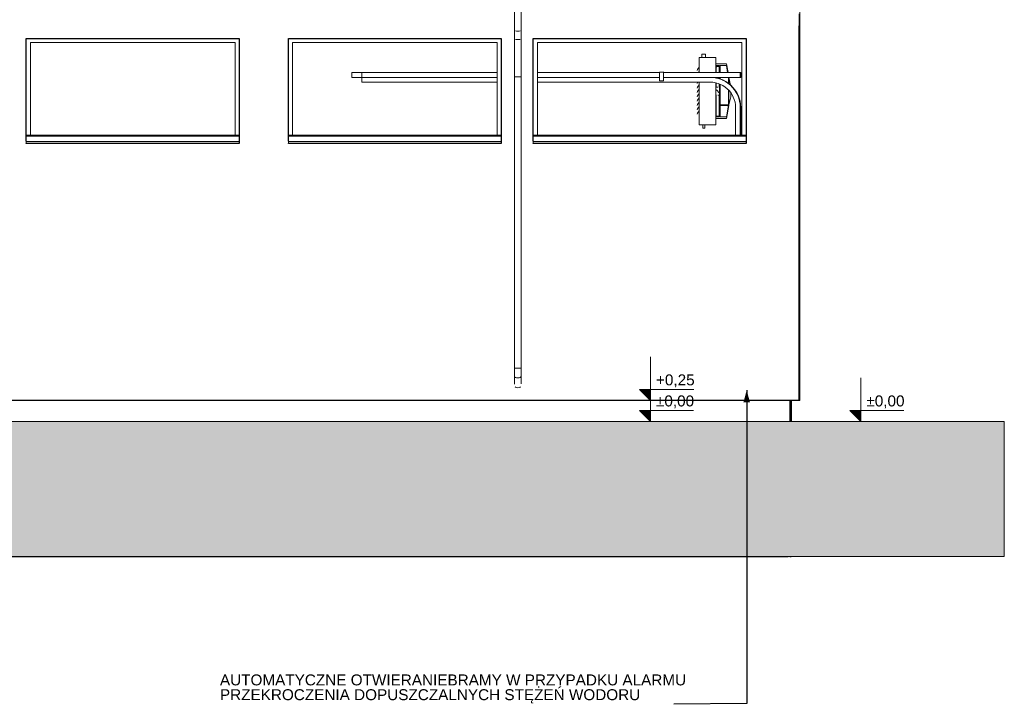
# Model space of a CAD drawing. Header units: centimetres. Extents: x -1412 to 8451, y -353 to 1224.
# Tile 19 of 24: x 3891 to 5061, y -264 to 550. Entities that reach past the tile are written whole.
import ezdxf

# ---------------------------------------------------------------- set-up
doc = ezdxf.new("R2010")
doc.units = ezdxf.units.CM
doc.header["$MEASUREMENT"] = 0
doc.linetypes.add('Wipeout_Contour', pattern=[100, 0, -100])
for name, color, linetype in [('00 - SUFIT Z BLACHY', 7, 'Continuous'), ('131-Z Drogi', 7, 'Continuous'), ('299-A Wymiary Opisy', 7, 'Continuous'), ('420-K Ściany', 7, 'Continuous'), ('530 - Rynny i rury spustowe', 7, 'Continuous'), ('Nowe_154-Z Ciepłociągi', 7, 'Continuous'), ('Nowe_299-A Wymiary Opisy', 7, 'Continuous'), ('Nowe_Drzwi Archicad', 7, 'Continuous'), ('Okna Archicada', 7, 'Continuous')]:
    doc.layers.add(name, color=color, linetype=linetype)
for name, color, linetype, lineweight in [('00 - SUFIT Z BLACHY_Nr_pióra__12', 7, 'Continuous', 13), ('0_Nr_pióra__12', 7, 'Continuous', 13), ('0_Nr_pióra__21', 7, 'Continuous', 20), ('131-Z Drogi_Nr_pióra__29', 7, 'Continuous', 20), ('299-A Wymiary Opisy_Nr_pióra__11', 7, 'Continuous', 0), ('420-K Ściany_Nr_pióra__12', 7, 'Continuous', 13), ('420-K Ściany_Nr_pióra__13', 7, 'Continuous', 25), ('Nowe_154-Z Ciepłociągi_Nr_pióra__12', 7, 'Continuous', 13), ('Nowe_199-Z Wymiary i opisy_Nr_pióra__235', 5, 'Continuous', 0), ('Nowe_299-A Wymiary Opisy_Nr_pióra__11', 7, 'Continuous', 0), ('Nowe_Drzwi Archicad_Nr_pióra__3', 7, 'Continuous', 20), ('Okna Archicada_Nr_pióra__13', 7, 'Continuous', 25), ('Okna Archicada_Nr_pióra__3', 7, 'Continuous', 20)]:
    doc.layers.add(name, color=color, linetype=linetype, lineweight=lineweight)
doc.layers.add('530 - Rynny i rury spustowe_Nr_pióra__84', color=7, linetype='Continuous', lineweight=20, true_color=0x70828f)
doc.layers.add('Okna Archicada_Nr_pióra__49', color=7, linetype='Continuous', lineweight=20, true_color=0xcfd8da)
doc.styles.add('STYL_AUTOMATYCZNY_1', font='arial.ttf')
doc.dimstyles.new('STYL_AUTOMATYCZNY__1', dxfattribs={"dimtxt": 13, "dimasz": 7.6, "dimexe": 0.18, "dimexo": 0.0625, "dimgap": 0, "dimtad": 1, "dimtih": 1, "dimtoh": 1, "dimdec": 0, "dimzin": 0, "dimdsep": 46, "dimtxsty": 'STYL_AUTOMATYCZNY_1', "dimblk": 'ARROWHEAD_2', "dimblk1": 'ARROWHEAD_2', "dimblk2": 'ARROWHEAD_2', "dimcen": 0.09, "dimclrd": 7, "dimclre": 7, "dimclrt": 7, "dimadec": 0, "dimazin": 0, "dimtfac": 1, "dimtdec": 4, "dimtmove": 0, "dimatfit": 3, "dimfxl": 0, "dimtolj": 1, "dimtzin": 0, "dimarcsym": 0})
doc.dimstyles.new('STYL_AUTOMATYCZNY__3', dxfattribs={"dimtxt": 0.18, "dimasz": 14.592, "dimexe": 0.18, "dimexo": 0.0625, "dimgap": 0, "dimtad": 0, "dimtih": 1, "dimtoh": 1, "dimdec": 4, "dimzin": 0, "dimdsep": 46, "dimcen": 0.09, "dimadec": 0, "dimazin": 0, "dimtfac": 1, "dimtdec": 4, "dimtmove": 0, "dimatfit": 3, "dimldrblk": 'ARROWHEAD_5', "dimfxl": 0, "dimtolj": 1, "dimtzin": 0, "dimarcsym": 0})

# ---------------------------------------------------------------- blocks, each defined once
blk = doc.blocks.new('*D126', base_point=(4814.5, 72.5))
at = {"layer": 'Nowe_299-A Wymiary Opisy_Nr_pióra__11', "color": 7, "linetype": 'Continuous', "lineweight": 0}
for p, q in [((3883.6, -56.3), (3877.9, -66.3)), ((3880.7, -68.8), (3880.7, -53.8)), ((4183.6, -56.3), (4177.9, -66.3)), ((4180.7, -68.8), (4180.7, -53.8)), ((3880.7, -61.3), (4180.7, -61.3))]:
    blk.add_line(p, q, dxfattribs=at)
at = {"layer": 'Nowe_299-A Wymiary Opisy_Nr_pióra__11', "color": 7, "lineweight": 0, "insert": (4015.9, -58.7), "char_height": 13, "attachment_point": 7, "style": 'STYL_AUTOMATYCZNY_1'}
blk.add_mtext('\\A1;{\\pql;\\fArial|b0|i0|c238|p0;\\W1.000000;300}', dxfattribs=at)
blk = doc.blocks.new('ARROWHEAD_2')
at = {"color": 0, "linetype": 'Continuous', "lineweight": 0}
for p, q in [((0, 0), (-1, 0)), ((-0.38, -0.66), (0.38, 0.66))]:
    blk.add_line(p, q, dxfattribs=at)
blk = doc.blocks.new('*D127', base_point=(4814.5, 72.5))
at = {"layer": 'Nowe_299-A Wymiary Opisy_Nr_pióra__11', "color": 7, "linetype": 'Continuous', "lineweight": 0}
for p, q in [((4183.6, -56.3), (4177.9, -66.3)), ((4180.7, -68.8), (4180.7, -53.8)), ((4483.6, -56.3), (4477.9, -66.3)), ((4480.7, -68.8), (4480.7, -53.8)), ((4180.7, -61.3), (4480.7, -61.3))]:
    blk.add_line(p, q, dxfattribs=at)
at = {"layer": 'Nowe_299-A Wymiary Opisy_Nr_pióra__11', "color": 7, "lineweight": 0, "insert": (4315.9, -58.7), "char_height": 13, "attachment_point": 7, "style": 'STYL_AUTOMATYCZNY_1'}
blk.add_mtext('\\A1;{\\pql;\\fArial|b0|i0|c238|p0;\\W1.000000;300}', dxfattribs=at)
blk = doc.blocks.new('*D128', base_point=(4814.5, 72.5))
at = {"layer": 'Nowe_299-A Wymiary Opisy_Nr_pióra__11', "color": 7, "linetype": 'Continuous', "lineweight": 0}
for p, q in [((4483.6, -56.3), (4477.9, -66.3)), ((4480.7, -68.8), (4480.7, -53.8)), ((4777.9, -66.3), (4783.6, -56.3)), ((4780.7, -68.8), (4780.7, -53.8)), ((4480.7, -61.3), (4780.7, -61.3)), ((4780.7, -61.3), (4785.6, -61.3))]:
    blk.add_line(p, q, dxfattribs=at)
at = {"layer": 'Nowe_299-A Wymiary Opisy_Nr_pióra__11', "color": 7, "lineweight": 0, "insert": (4615.9, -58.7), "char_height": 13, "attachment_point": 7, "style": 'STYL_AUTOMATYCZNY_1'}
blk.add_mtext('\\A1;{\\pql;\\fArial|b0|i0|c238|p0;\\W1.000000;300}', dxfattribs=at)
blk = doc.blocks.new('ElemPrzekroju_107_2', base_point=(4814.5, 72.5))
at = {"layer": '420-K Ściany_Nr_pióra__13', "color": 7, "linetype": 'Continuous', "lineweight": 25}
for p, q in [((4817.6, 97.5), (4817.6, 542.5)), ((4817.6, 97.5), (1744.9, 97.5)), ((4817.7, 97.5), (4817.6, 97.5))]:
    blk.add_line(p, q, dxfattribs=at)
blk = doc.blocks.new('ElemPrzekroju_108_2', base_point=(4814.5, 72.5))
at = {"layer": '420-K Ściany_Nr_pióra__13', "color": 7, "linetype": 'Continuous', "lineweight": 25}
for p, q in [((4818.4, 97.5), (4818.4, 542.5)), ((4817.8, 97.5), (4817.7, 97.5)), ((4818.4, 97.5), (4818.3, 97.5))]:
    blk.add_line(p, q, dxfattribs=at)
blk = doc.blocks.new('ElemPrzekroju_110_2', base_point=(4814.5, 72.5))
at = {"layer": '420-K Ściany_Nr_pióra__13', "color": 7, "linetype": 'Continuous', "lineweight": 25}
for p, q in [((4806.7, 97.5), (4806.7, 72.5)), ((4808.1, 97.5), (4808.1, 72.5)), ((4806.7, -27.5), (4806.7, -87.5)), ((4808.1, -27.5), (4808.1, -87.5)), ((4806.7, -87.5), (4804.7, -87.5)), ((4806.7, -87.5), (4808.1, -87.5))]:
    blk.add_line(p, q, dxfattribs=at)
blk = doc.blocks.new('ElemPrzekroju_111_2', base_point=(4814.5, 72.5))
at = {"layer": '420-K Ściany_Nr_pióra__13', "color": 7, "linetype": 'Continuous', "lineweight": 25}
blk.add_line((1755.8, -87.5), (4804.7, -87.5), dxfattribs=at)
blk = doc.blocks.new('ElemPrzekroju_112_2', base_point=(4814.5, 72.5))
at = {"layer": '0_Nr_pióra__12', "color": 7, "linetype": 'Continuous', "lineweight": 13}
for p, q in [((4806.9, 72.5), (4806.9, 97.5)), ((4807.3, 97.5), (4807.3, 72.5))]:
    blk.add_line(p, q, dxfattribs=at)
blk = doc.blocks.new('ElemPrzekroju_113_2', base_point=(4814.5, 72.5))
at = {"layer": '131-Z Drogi', "linetype": 'Continuous', "lineweight": 0, "true_color": 0x000000}
blk.add_hatch(color=18, dxfattribs=at).paths.add_polyline_path([(771.9, 72.5), (771.9, -27.5), (5051.6, -27.5), (5051.6, 72.5)])
at = {"layer": '131-Z Drogi_Nr_pióra__29', "color": 7, "linetype": 'Continuous', "lineweight": 20}
for p, q in [((5051.6, 72.5), (771.9, 72.5)), ((5051.6, -27.5), (771.9, -27.5))]:
    blk.add_line(p, q, dxfattribs=at)
blk = doc.blocks.new('ElemPrzekroju_115_2', base_point=(4814.5, 72.5))
at = {"layer": '00 - SUFIT Z BLACHY_Nr_pióra__12', "color": 7, "linetype": 'Continuous', "lineweight": 13}
for p, q in [((4754.6, 602.5), (4754.6, 574.6)), ((4818.4, 542.5), (4818.4, 602.5)), ((4817.6, 542.5), (4817.6, 556.8))]:
    blk.add_line(p, q, dxfattribs=at)
blk = doc.blocks.new('ElemPrzekroju_117_2', base_point=(4814.5, 72.5))
at = {"layer": '420-K Ściany_Nr_pióra__12', "color": 7, "linetype": 'Continuous', "lineweight": 13}
for p, q in [((4818.4, 643.1), (4818.4, 762.5)), ((4818.4, 97.5), (4818.4, 602.5)), ((4818.4, 97.5), (4818.4, 97.5))]:
    blk.add_line(p, q, dxfattribs=at)
blk = doc.blocks.new('ElemPrzekroju_128_2', base_point=(4814.5, 72.5))
at = {"layer": '530 - Rynny i rury spustowe_Nr_pióra__84', "color": 8, "linetype": 'Continuous', "lineweight": 20, "true_color": 0x70828f}
for p, q in [((4479.2, 482), (4479.2, 136.1)), ((4487.2, 482), (4487.2, 136.1)), ((4479.2, 136.1), (4479.2, 126.1)), ((4479.5, 136.1), (4479.2, 136.1)), ((4480.4, 136.1), (4479.5, 136.1)), ((4481.7, 136.1), (4480.4, 136.1)), ((4483.2, 136.1), (4481.7, 136.1)), ((4484.8, 136.1), (4483.2, 136.1)), ((4486.1, 136.1), (4484.8, 136.1)), ((4486.9, 136.1), (4486.1, 136.1)), ((4487.2, 136.1), (4486.9, 136.1)), ((4487.2, 136.1), (4487.2, 126.1)), ((4479.2, 126.1), (4479.2, 117.1)), ((4480.4, 125), (4479.5, 125.5)), ((4481.7, 124.6), (4480.4, 125)), ((4483.2, 124.5), (4481.7, 124.6)), ((4484.8, 124.6), (4483.2, 124.5)), ((4486.1, 125), (4484.8, 124.6)), ((4486.9, 125.5), (4486.1, 125)), ((4487.2, 126.1), (4487.2, 117.2)), ((4480.4, 113.5), (4480, 113.9)), ((4481.7, 112.9), (4480.4, 113.5)), ((4483.2, 112.7), (4481.7, 112.9)), ((4484.8, 112.9), (4483.2, 112.7)), ((4486.1, 113.5), (4484.8, 112.9)), ((4486.4, 113.9), (4486.1, 113.5))]:
    blk.add_line(p, q, dxfattribs=at)
blk = doc.blocks.new('ElemPrzekroju_129_2', base_point=(4814.5, 72.5))
at = {"layer": '530 - Rynny i rury spustowe_Nr_pióra__84', "color": 8, "linetype": 'Continuous', "lineweight": 20, "true_color": 0x70828f}
for p, q in [((4479.2, 562), (4479.5, 562)), ((4479.2, 562), (4479.2, 537)), ((4479.5, 562), (4480.4, 562)), ((4480.4, 562), (4481.7, 562)), ((4481.7, 562), (4483.2, 562)), ((4483.2, 562), (4484.8, 562)), ((4484.8, 562), (4486.1, 562)), ((4486.1, 562), (4486.9, 562)), ((4486.9, 562), (4487.2, 562)), ((4487.2, 562), (4487.2, 537)), ((4479.2, 537), (4479.2, 527)), ((4479.2, 527), (4479.2, 482)), ((4480.4, 536.3), (4481.7, 536.1)), ((4481.7, 536.1), (4483.2, 536.1)), ((4483.2, 536.1), (4484.8, 536.1)), ((4484.8, 536.1), (4486.1, 536.3)), ((4487.2, 537), (4487.2, 527)), ((4487.2, 527), (4487.2, 482)), ((4480.4, 526.3), (4481.7, 526.1)), ((4481.7, 526.1), (4483.2, 526.1)), ((4483.2, 526.1), (4484.8, 526.1)), ((4484.8, 526.1), (4486.1, 526.3)), ((4479.2, 482), (4479.5, 482)), ((4479.5, 482), (4480.4, 482)), ((4480.4, 482), (4481.7, 482)), ((4481.7, 482), (4483.2, 482)), ((4483.2, 482), (4484.8, 482)), ((4484.8, 482), (4486.1, 482)), ((4486.1, 482), (4486.9, 482)), ((4486.9, 482), (4487.2, 482))]:
    blk.add_line(p, q, dxfattribs=at)
blk = doc.blocks.new('ElemPrzekroju_132_2', base_point=(4814.5, 72.5))
at = {"layer": 'Okna Archicada_Nr_pióra__13', "color": 7, "linetype": 'Continuous', "lineweight": 25}
for p, q in [((4501.7, 405.5), (4501.7, 527.5)), ((4501.7, 527.5), (4754.7, 527.5)), ((4754.7, 527.5), (4754.7, 402.5)), ((4501.7, 402.5), (4501.7, 402.9)), ((4754.7, 402.5), (4501.7, 402.5))]:
    blk.add_line(p, q, dxfattribs=at)
at = {"layer": 'Okna Archicada_Nr_pióra__3', "color": 7, "linetype": 'Continuous', "lineweight": 20}
for p, q in [((4501.7, 527.5), (4501.7, 522.5)), ((4501.7, 522.5), (4501.7, 412.5)), ((4506.7, 412.5), (4506.7, 522.5)), ((4506.7, 412.5), (4506.7, 522.5)), ((4506.7, 522.5), (4749.7, 522.5)), ((4749.7, 522.5), (4749.7, 412.5)), ((4501.7, 412.5), (4501.7, 411.5)), ((4501.7, 412.5), (4754.7, 412.5)), ((4501.7, 411.5), (4501.7, 405.5)), ((4501.7, 411.5), (4754.7, 411.5)), ((4501.7, 405.5), (4501.7, 404.9)), ((4501.7, 404.9), (4501.7, 402.9)), ((4501.7, 404.9), (4754.7, 404.9)), ((4501.7, 402.9), (4754.7, 402.9)), ((4501.7, 402.9), (4501.7, 402.5)), ((4754.7, 405.5), (4754.7, 404.9)), ((4754.7, 404.9), (4754.7, 402.9)), ((4754.7, 402.9), (4754.7, 403.9))]:
    blk.add_line(p, q, dxfattribs=at)
at = {"layer": 'Okna Archicada_Nr_pióra__49', "color": 254, "linetype": 'Continuous', "lineweight": 20, "true_color": 0xcfd8da}
blk.add_line((4506.7, 522.5), (4506.7, 412.5), dxfattribs=at)
blk.add_line((4506.7, 522.5), (4506.7, 412.5), dxfattribs=at)
blk = doc.blocks.new('ElemPrzekroju_133_2', base_point=(4814.5, 72.5))
at = {"layer": 'Okna Archicada_Nr_pióra__13', "color": 7, "linetype": 'Continuous', "lineweight": 25}
for p, q in [((4210.7, 405.5), (4210.7, 527.5)), ((4210.7, 527.5), (4463.7, 527.5)), ((4463.7, 527.5), (4463.7, 402.5)), ((4210.7, 402.5), (4210.7, 402.9)), ((4463.7, 402.5), (4210.7, 402.5))]:
    blk.add_line(p, q, dxfattribs=at)
at = {"layer": 'Okna Archicada_Nr_pióra__3', "color": 7, "linetype": 'Continuous', "lineweight": 20}
for p, q in [((4210.7, 527.5), (4210.7, 522.5)), ((4210.7, 522.5), (4210.7, 412.5)), ((4215.7, 412.5), (4215.7, 522.5)), ((4215.7, 412.5), (4215.7, 522.5)), ((4215.7, 522.5), (4458.7, 522.5)), ((4458.7, 522.5), (4458.7, 412.5)), ((4210.7, 412.5), (4210.7, 411.5)), ((4210.7, 412.5), (4463.7, 412.5)), ((4210.7, 411.5), (4210.7, 405.5)), ((4210.7, 411.5), (4463.7, 411.5)), ((4210.7, 405.5), (4210.7, 404.9)), ((4210.7, 404.9), (4210.7, 402.9)), ((4210.7, 404.9), (4463.7, 404.9)), ((4210.7, 402.9), (4463.7, 402.9)), ((4210.7, 402.9), (4210.7, 402.5)), ((4463.7, 405.5), (4463.7, 404.9)), ((4463.7, 404.9), (4463.7, 402.9)), ((4463.7, 402.9), (4463.7, 403.9))]:
    blk.add_line(p, q, dxfattribs=at)
at = {"layer": 'Okna Archicada_Nr_pióra__49', "color": 254, "linetype": 'Continuous', "lineweight": 20, "true_color": 0xcfd8da}
blk.add_line((4215.7, 522.5), (4215.7, 412.5), dxfattribs=at)
blk.add_line((4215.7, 522.5), (4215.7, 412.5), dxfattribs=at)
blk = doc.blocks.new('ElemPrzekroju_134_2', base_point=(4814.5, 72.5))
at = {"layer": 'Okna Archicada_Nr_pióra__13', "color": 7, "linetype": 'Continuous', "lineweight": 25}
for p, q in [((3899.3, 405.5), (3899.3, 527.5)), ((3899.3, 527.5), (4152.3, 527.5)), ((4152.3, 527.5), (4152.3, 402.5)), ((3899.3, 402.5), (3899.3, 402.9)), ((4152.3, 402.5), (3899.3, 402.5))]:
    blk.add_line(p, q, dxfattribs=at)
at = {"layer": 'Okna Archicada_Nr_pióra__3', "color": 7, "linetype": 'Continuous', "lineweight": 20}
for p, q in [((3899.3, 527.5), (3899.3, 522.5)), ((3899.3, 522.5), (3899.3, 412.5)), ((3904.3, 412.5), (3904.3, 522.5)), ((3904.3, 522.5), (4147.3, 522.5)), ((3904.4, 412.5), (3904.4, 522.5)), ((4147.3, 522.5), (4147.3, 412.5)), ((3899.3, 412.5), (3899.3, 411.5)), ((3899.3, 412.5), (4152.3, 412.5)), ((3899.3, 411.5), (3899.3, 405.5)), ((3899.3, 411.5), (4152.3, 411.5)), ((3899.3, 405.5), (3899.3, 404.9)), ((3899.3, 404.9), (3899.3, 402.9)), ((3899.3, 404.9), (4152.3, 404.9)), ((3899.3, 402.9), (4152.3, 402.9)), ((3899.3, 402.9), (3899.3, 402.5)), ((4152.3, 405.5), (4152.3, 404.9)), ((4152.3, 404.9), (4152.3, 402.9)), ((4152.3, 402.9), (4152.3, 403.9))]:
    blk.add_line(p, q, dxfattribs=at)
at = {"layer": 'Okna Archicada_Nr_pióra__49', "color": 254, "linetype": 'Continuous', "lineweight": 20, "true_color": 0xcfd8da}
for p, q in [((3904.3, 522.5), (3904.3, 412.5)), ((3904.4, 522.5), (3904.4, 412.5))]:
    blk.add_line(p, q, dxfattribs=at)
blk = doc.blocks.new('ElemPrzekroju_169_2', base_point=(4814.5, 72.5))
at = {"layer": '0_Nr_pióra__12', "color": 7, "linetype": 'Continuous', "lineweight": 13}
for p, q in [((4817.8, 482.5), (4818.3, 482.5)), ((4817.8, 97.5), (4817.8, 482.5)), ((4818.3, 482.5), (4818.3, 97.5)), ((4818.3, 97.5), (4817.8, 97.5))]:
    blk.add_line(p, q, dxfattribs=at)
blk = doc.blocks.new('ElemPrzekroju_192_2', base_point=(4814.5, 72.5))
at = {"layer": 'Nowe_154-Z Ciepłociągi_Nr_pióra__12', "color": 7, "linetype": 'Continuous', "lineweight": 13}
for p, q in [((4698.8, 486.9), (4698.8, 504.7)), ((4718.8, 504.7), (4698.8, 504.7)), ((4702.1, 508.7), (4702.2, 508.7)), ((4702.1, 504.7), (4702.1, 508.7)), ((4702.2, 508.7), (4702.4, 508.7)), ((4702.4, 508.7), (4702.8, 508.7)), ((4702.8, 508.7), (4703.2, 508.7)), ((4703.2, 508.7), (4703.8, 508.7)), ((4703.8, 508.7), (4704.3, 508.7)), ((4704.3, 508.7), (4704.9, 508.7)), ((4704.9, 508.7), (4705.4, 508.7)), ((4705.4, 508.7), (4705.9, 508.7)), ((4705.9, 508.7), (4706.2, 508.7)), ((4706.2, 508.7), (4706.5, 508.7)), ((4706.5, 508.7), (4706.5, 508.7)), ((4706.5, 504.7), (4706.5, 508.7)), ((4718.8, 486.9), (4718.8, 504.7)), ((4696.7, 490.5), (4698.8, 493.3)), ((4731.3, 497.1), (4718.8, 497.1)), ((4718.8, 495.2), (4723.1, 495.2)), ((4719.1, 492.3), (4719, 491.4)), ((4719, 491.4), (4719, 490.4)), ((4719.2, 493.1), (4719.1, 492.3)), ((4719.4, 493.7), (4719.2, 493.1)), ((4719.6, 494.1), (4719.4, 493.7)), ((4719.9, 494.2), (4719.6, 494.1)), ((4722.6, 494.2), (4719.9, 494.2)), ((4722.6, 486.9), (4722.6, 494.2)), ((4723.1, 495.2), (4723.1, 486.9)), ((4723.6, 486.9), (4723.6, 495.2)), ((4723.6, 495.2), (4731.1, 495.2)), ((4731.1, 495.2), (4732.5, 486.9)), ((4733.1, 486.9), (4731.3, 497.1)), ((4696.3, 489.3), (4696.7, 490.5)), ((4697.9, 486.9), (4698.8, 488.1)), ((4718.8, 480.5), (4718.8, 481.2)), ((4719, 490.4), (4719, 486.9)), ((4719, 481.2), (4719, 480.5)), ((4722.6, 479.6), (4722.6, 481.2)), ((4723.1, 481.2), (4723.1, 479.5)), ((4723.6, 479.4), (4723.6, 481.2)), ((4723.6, 480.9), (4733.5, 480.9)), ((4733.5, 481.2), (4733.5, 474.3)), ((4734, 473.9), (4734, 481.2)), ((4734, 480.9), (4736.1, 472.1)), ((4696.3, 473.7), (4696.7, 474.9)), ((4696.3, 468.5), (4696.7, 469.7)), ((4696.7, 474.9), (4697.2, 475.5)), ((4696.7, 469.7), (4698.8, 472.5)), ((4698.8, 424.7), (4698.8, 475.5)), ((4718.8, 424.7), (4718.8, 474.6)), ((4718.8, 469.5), (4720.9, 469.5)), ((4719, 474.6), (4719, 469.5)), ((4722.6, 469), (4722.6, 473.5)), ((4722.6, 469.5), (4723.1, 469.5)), ((4723.1, 473.3), (4723.1, 434.2)), ((4723.6, 434.2), (4723.6, 473.1)), ((4696.3, 463.3), (4696.7, 464.5)), ((4696.3, 458.1), (4696.7, 459.3)), ((4696.7, 464.5), (4698.8, 467.3)), ((4696.7, 459.3), (4698.8, 462.1)), ((4696.7, 454.1), (4698.8, 456.9)), ((4718.8, 459.9), (4719, 459.9)), ((4719.1, 466.6), (4719, 466.7)), ((4719, 466.7), (4719, 466.7)), ((4719, 439), (4719, 460.4)), ((4719.2, 466.4), (4719.1, 466.6)), ((4719.4, 466.2), (4719.2, 466.4)), ((4719.6, 466), (4719.4, 466.2)), ((4719.9, 465.8), (4719.6, 466)), ((4722.6, 462.8), (4719.9, 465.8)), ((4720.9, 459.9), (4723.1, 459.9)), ((4722.6, 459.9), (4722.6, 435.2)), ((4733.5, 466.3), (4733.5, 448.2)), ((4734, 447.6), (4734, 465.9)), ((4734, 448.5), (4736.3, 458)), ((4736.3, 463), (4736.3, 463)), ((4736.3, 463), (4736.3, 461.4)), ((4736.3, 461.4), (4736.3, 460)), ((4736.3, 460), (4736.3, 458.9)), ((4736.3, 458.9), (4736.3, 458.3)), ((4736.3, 458.3), (4736.3, 458)), ((4696.3, 452.9), (4696.7, 454.1)), ((4696.3, 447.7), (4696.7, 448.9)), ((4696.7, 448.9), (4698.8, 451.7)), ((4696.7, 443.7), (4698.8, 446.5)), ((4723.6, 448.5), (4733.5, 448.5)), ((4723.6, 447.6), (4733.4, 447.6)), ((4733.5, 448.2), (4731.1, 434.2)), ((4731.3, 432.3), (4734, 447.6)), ((4696.3, 442.5), (4696.7, 443.7)), ((4696.3, 437.3), (4696.7, 438.5)), ((4696.7, 438.5), (4698.8, 441.3)), ((4723.1, 434.2), (4718.8, 434.2)), ((4719, 438), (4719, 439)), ((4719.1, 437.1), (4719, 438)), ((4719.2, 436.3), (4719.1, 437.1)), ((4719.4, 435.7), (4719.2, 436.3)), ((4719.6, 435.3), (4719.4, 435.7)), ((4719.9, 435.2), (4719.6, 435.3)), ((4722.6, 435.2), (4719.9, 435.2)), ((4731.1, 434.2), (4723.6, 434.2)), ((4718.8, 424.7), (4698.8, 424.7)), ((4703.3, 424.7), (4703.3, 420.7)), ((4705.4, 424.7), (4705.4, 420.7)), ((4718.8, 432.3), (4731.3, 432.3)), ((4703.4, 420.7), (4703.3, 420.7)), ((4703.3, 420.7), (4703.3, 420.7)), ((4703.6, 420.7), (4703.4, 420.7)), ((4703.8, 420.7), (4703.6, 420.7)), ((4704.1, 420.7), (4703.8, 420.7)), ((4704.3, 420.7), (4704.1, 420.7)), ((4704.6, 420.7), (4704.3, 420.7)), ((4704.9, 420.7), (4704.6, 420.7)), ((4705.1, 420.7), (4704.9, 420.7)), ((4705.2, 420.7), (4705.1, 420.7)), ((4705.4, 420.7), (4705.2, 420.7)), ((4705.4, 420.7), (4705.4, 420.7))]:
    blk.add_line(p, q, dxfattribs=at)
blk = doc.blocks.new('ElemPrzekroju_199_2', base_point=(4814.5, 72.5))
at = {"layer": 'Nowe_Drzwi Archicad_Nr_pióra__3', "color": 7, "linetype": 'Continuous', "lineweight": 20}
for p, q in [((4286, 486.9), (4298, 486.9)), ((4286, 486.9), (4286, 481.2)), ((4286, 481.2), (4298, 481.2)), ((4298, 481.2), (4298, 486.9)), ((4298, 486.9), (4458.7, 486.9)), ((4298, 486.9), (4298, 481.2)), ((4298, 481.2), (4458.7, 481.2)), ((4298, 475.5), (4298, 481.2)), ((4506.7, 486.9), (4651.8, 486.9)), ((4506.7, 481.2), (4651.8, 481.2)), ((4651.8, 487.5), (4651.8, 477.2)), ((4656.3, 487.5), (4651.8, 487.5)), ((4656.3, 487.3), (4656.3, 487.5)), ((4656.3, 487.5), (4656.3, 487.5)), ((4656.3, 487.5), (4656.3, 477.2)), ((4656.7, 487.5), (4656.3, 487.5)), ((4656.3, 487.3), (4656.3, 487.3)), ((4656.7, 487.3), (4656.3, 487.3)), ((4656.3, 486.9), (4747.7, 486.9)), ((4656.3, 481.2), (4711.9, 481.2)), ((4656.7, 487.3), (4656.7, 487.5)), ((4656.7, 487.5), (4656.7, 487.5)), ((4656.7, 487.5), (4656.7, 487.3)), ((4656.7, 486.9), (4656.7, 487.3)), ((4656.7, 487.3), (4656.7, 487.3)), ((4711.9, 481.2), (4747.7, 481.2)), ((4715.8, 481), (4711.9, 481.2)), ((4716.2, 481), (4712.3, 481.2)), ((4715.8, 481), (4715.8, 481)), ((4719.4, 480.4), (4715.8, 481)), ((4719.9, 480.4), (4716.2, 481)), ((4716.2, 481), (4716.2, 481)), ((4719.4, 480.4), (4719.4, 480.4)), ((4723.1, 479.4), (4719.4, 480.4)), ((4723.5, 479.4), (4719.9, 480.4)), ((4719.9, 480.4), (4719.9, 480.4)), ((4747.7, 486.9), (4747.7, 486.7)), ((4747.7, 481.2), (4747.7, 486.9)), ((4747.7, 486.9), (4748.2, 486.9)), ((4747.7, 486.7), (4748.2, 486.7)), ((4747.7, 481.3), (4747.7, 481.2)), ((4747.7, 481.3), (4748.2, 481.3)), ((4747.7, 481.2), (4748.2, 481.2)), ((4748.2, 486.9), (4748.2, 486.7)), ((4748.2, 486.7), (4748.2, 486.9)), ((4748.2, 486.7), (4748.2, 481.3)), ((4748.2, 481.3), (4748.2, 481.2)), ((4748.2, 481.2), (4748.2, 481.3)), ((4458.7, 475.5), (4298, 475.5)), ((4711.7, 475.5), (4506.7, 475.5)), ((4656.3, 477.2), (4651.8, 477.2)), ((4715.2, 475.3), (4711.7, 475.5)), ((4718.3, 474.8), (4715.2, 475.3)), ((4721.3, 474), (4718.3, 474.8)), ((4724.2, 472.9), (4721.3, 474)), ((4726.5, 478.1), (4723.1, 479.4)), ((4723.1, 479.4), (4723.1, 479.4)), ((4726.5, 478.1), (4723.1, 479.4)), ((4727, 478.1), (4723.5, 479.4)), ((4727, 478.1), (4723.5, 479.4)), ((4723.5, 479.4), (4723.5, 479.4)), ((4727, 471.4), (4724.2, 472.9)), ((4729.9, 476.4), (4726.5, 478.1)), ((4729.9, 476.4), (4726.5, 478.1)), ((4726.9, 477.9), (4726.6, 478.1)), ((4730.2, 476.2), (4726.9, 477.9)), ((4730.3, 476.4), (4727, 478.1)), ((4730.3, 476.4), (4727, 478.1)), ((4729.6, 469.7), (4727, 471.4)), ((4732.1, 467.7), (4729.6, 469.7)), ((4733, 474.3), (4729.9, 476.4)), ((4733, 474.3), (4729.9, 476.4)), ((4733.3, 474.2), (4730.2, 476.2)), ((4733.4, 474.3), (4730.3, 476.4)), ((4733.4, 474.3), (4730.3, 476.4)), ((4735.9, 472), (4733, 474.3)), ((4735.9, 472), (4733, 474.3)), ((4736.2, 471.9), (4733.3, 474.2)), ((4736.3, 472), (4733.4, 474.3)), ((4736.3, 472), (4733.4, 474.3)), ((4738.5, 469.3), (4735.9, 472)), ((4738.5, 469.3), (4735.9, 472)), ((4738.9, 469.2), (4736.2, 471.9)), ((4739, 469.3), (4736.3, 472)), ((4739, 469.3), (4736.3, 472)), ((4740.9, 466.4), (4738.5, 469.3)), ((4740.9, 466.4), (4738.5, 469.3)), ((4741.2, 466.3), (4738.9, 469.2)), ((4741.3, 466.4), (4739, 469.3)), ((4741.3, 466.4), (4739, 469.3)), ((4734.3, 465.5), (4732.1, 467.7)), ((4736.3, 463.1), (4734.3, 465.5)), ((4738, 460.5), (4736.3, 463.1)), ((4739.4, 457.7), (4738, 460.5)), ((4740.5, 454.7), (4739.4, 457.7)), ((4742.9, 463.3), (4740.9, 466.4)), ((4742.9, 463.3), (4740.9, 466.4)), ((4743.2, 463.2), (4741.2, 466.3)), ((4743.4, 463.3), (4741.3, 466.4)), ((4743.4, 463.3), (4741.3, 466.4)), ((4744.6, 460), (4742.9, 463.3)), ((4744.6, 460), (4742.9, 463.3)), ((4744.9, 459.9), (4743.2, 463.2)), ((4745.1, 460), (4743.4, 463.3)), ((4745.1, 460), (4743.4, 463.3)), ((4746, 456.5), (4744.6, 460)), ((4746, 456.5), (4744.6, 460)), ((4746.3, 456.4), (4744.9, 459.9)), ((4746.4, 456.5), (4745.1, 460)), ((4746.4, 456.5), (4745.1, 460)), ((4746.9, 452.9), (4746, 456.5)), ((4746.9, 452.9), (4746, 456.5)), ((4747.2, 452.8), (4746.3, 456.4)), ((4747.4, 452.9), (4746.4, 456.5)), ((4747.4, 452.9), (4746.4, 456.5)), ((4741.4, 451.7), (4740.5, 454.7)), ((4741.8, 448.6), (4741.4, 451.7)), ((4742, 445.1), (4741.8, 448.6)), ((4742, 412.5), (4742, 445.1)), ((4747.5, 449.2), (4746.9, 452.9)), ((4747.5, 449.2), (4746.9, 452.9)), ((4747.8, 449.2), (4747.2, 452.8)), ((4748, 449.2), (4747.4, 452.9)), ((4748, 449.2), (4747.4, 452.9)), ((4747.7, 445.3), (4747.5, 449.2)), ((4747.7, 445.3), (4747.5, 449.2)), ((4747.7, 412.5), (4747.7, 445.3)), ((4747.7, 412.5), (4747.7, 445.3)), ((4748, 445.3), (4747.8, 449.2)), ((4748.2, 445.3), (4748, 449.2)), ((4748.2, 445.3), (4748, 449.2)), ((4748, 412.5), (4748, 445.3)), ((4748.2, 412.5), (4748.2, 445.3)), ((4748.2, 412.5), (4748.2, 445.3))]:
    blk.add_line(p, q, dxfattribs=at)
blk = doc.blocks.new('Wymiary_9_2', base_point=(4641, 72.5))
at = {"layer": '299-A Wymiary Opisy_Nr_pióra__11', "linetype": 'Continuous', "lineweight": 0}
for points in [[(4641, 831.1), (4641, 844.1), (4628, 844.1)], [(4641, 641.1), (4641, 654.1), (4628, 654.1)], [(4641, 568.8), (4641, 581.8), (4628, 581.8)], [(4641, 97.5), (4641, 110.5), (4628, 110.5)], [(4641, 72.5), (4641, 85.5), (4628, 85.5)]]:
    blk.add_hatch(color=7, dxfattribs=at).paths.add_polyline_path(points)
at = {"layer": '299-A Wymiary Opisy_Nr_pióra__11', "color": 7, "linetype": 'Continuous', "lineweight": 0}
for p, q in [((4641, 831.1), (4641, 883.1)), ((4641, 831.1), (4628, 844.1)), ((4628, 844.1), (4641, 844.1)), ((4641, 844.1), (4692.6, 844.1)), ((4641, 831.1), (4631.2, 831.1)), ((4641, 831.1), (4650.7, 831.1)), ((4641, 641.1), (4641, 693.1)), ((4641, 641.1), (4628, 654.1)), ((4628, 654.1), (4641, 654.1)), ((4641, 654.1), (4692.6, 654.1)), ((4641, 641.1), (4631.2, 641.1)), ((4641, 641.1), (4650.7, 641.1)), ((4641, 568.8), (4641, 620.8)), ((4641, 568.8), (4628, 581.8)), ((4628, 581.8), (4641, 581.8)), ((4641, 581.8), (4692.6, 581.8)), ((4641, 568.8), (4631.2, 568.8)), ((4641, 568.8), (4650.7, 568.8)), ((4641, 97.5), (4641, 149.5)), ((4641, 72.5), (4641, 124.5)), ((4641, 97.5), (4628, 110.5)), ((4628, 110.5), (4641, 110.5)), ((4641, 110.5), (4692.6, 110.5)), ((4641, 97.5), (4631.2, 97.5)), ((4641, 97.5), (4650.7, 97.5)), ((4641, 72.5), (4628, 85.5)), ((4628, 85.5), (4641, 85.5)), ((4641, 85.5), (4692, 85.5)), ((4641, 72.5), (4631.2, 72.5)), ((4641, 72.5), (4650.7, 72.5))]:
    blk.add_line(p, q, dxfattribs=at)
at = {"layer": '299-A Wymiary Opisy_Nr_pióra__11', "color": 7, "lineweight": 0, "char_height": 13, "attachment_point": 7, "style": 'STYL_AUTOMATYCZNY_1'}
for s, insert in [('\\A1;{\\pql;\\fArial|b0|i0|c238|p0;\\W1.000000;+7,59}', (4647.5, 846.7)), ('\\A1;{\\pql;\\fArial|b0|i0|c238|p0;\\W1.000000;+5,69}', (4647.5, 656.7)), ('\\A1;{\\pql;\\fArial|b0|i0|c238|p0;\\W1.000000;+4,96}', (4647.5, 584.4)), ('\\A1;{\\pql;\\fArial|b0|i0|c238|p0;\\W1.000000;+0,25}', (4647.5, 113.1)), ('\\A1;{\\pql;\\fArial|b0|i0|c238|p0;\\W1.000000;±0,00}', (4647.5, 88.1))]:
    blk.add_mtext(s, dxfattribs=dict(at, insert=insert))
blk = doc.blocks.new('Wymiary_10_2', base_point=(4891, 72.5))
at = {"layer": '299-A Wymiary Opisy_Nr_pióra__11', "linetype": 'Continuous', "lineweight": 0}
blk.add_hatch(color=7, dxfattribs=at).paths.add_polyline_path([(4891, 72.5), (4891, 85.5), (4878, 85.5)])
at = {"layer": '299-A Wymiary Opisy_Nr_pióra__11', "color": 7, "linetype": 'Continuous', "lineweight": 0}
for p, q in [((4891, 72.5), (4891, 124.5)), ((4891, 72.5), (4878, 85.5)), ((4878, 85.5), (4891, 85.5)), ((4891, 85.5), (4942, 85.5)), ((4891, 72.5), (4881.3, 72.5)), ((4891, 72.5), (4900.8, 72.5))]:
    blk.add_line(p, q, dxfattribs=at)
at = {"layer": '299-A Wymiary Opisy_Nr_pióra__11', "color": 7, "lineweight": 0, "insert": (4897.5, 88.1), "char_height": 13, "attachment_point": 7, "style": 'STYL_AUTOMATYCZNY_1'}
blk.add_mtext('\\A1;{\\pql;\\fArial|b0|i0|c238|p0;\\W1.000000;±0,00}', dxfattribs=at)
blk = doc.blocks.new('ARROWHEAD_5')
at = {"linetype": 'Continuous', "lineweight": 0}
blk.add_hatch(color=0, dxfattribs=at).paths.add_polyline_path([(-1, 0.2679), (0, 0), (-1, -0.2679)])
at = {"color": 0, "linetype": 'Continuous', "lineweight": 0}
blk.add_line((0, 0), (-1, 0), dxfattribs=at)

msp = doc.modelspace()

# ---------------------------------------------------------------- block references
at = {"lineweight": 0}
for name in ['ElemPrzekroju_169_2', 'ElemPrzekroju_112_2']:
    msp.add_blockref(name, (4814.5, 72.5), dxfattribs=at)
at = {"layer": '00 - SUFIT Z BLACHY', "lineweight": 0}
msp.add_blockref('ElemPrzekroju_115_2', (4814.5, 72.5), dxfattribs=at)
at = {"layer": '131-Z Drogi', "lineweight": 0}
msp.add_blockref('ElemPrzekroju_113_2', (4814.5, 72.5), dxfattribs=at)
at = {"layer": '420-K Ściany', "lineweight": 0}
for name in ['ElemPrzekroju_117_2', 'ElemPrzekroju_107_2', 'ElemPrzekroju_108_2', 'ElemPrzekroju_111_2', 'ElemPrzekroju_110_2']:
    msp.add_blockref(name, (4814.5, 72.5), dxfattribs=at)
at = {"layer": '530 - Rynny i rury spustowe', "lineweight": 0}
for name in ['ElemPrzekroju_129_2', 'ElemPrzekroju_128_2']:
    msp.add_blockref(name, (4814.5, 72.5), dxfattribs=at)
at = {"layer": 'Nowe_154-Z Ciepłociągi', "lineweight": 0}
msp.add_blockref('ElemPrzekroju_192_2', (4814.5, 72.5), dxfattribs=at)
at = {"layer": 'Nowe_Drzwi Archicad', "lineweight": 0}
msp.add_blockref('ElemPrzekroju_199_2', (4814.5, 72.5), dxfattribs=at)
at = {"layer": 'Okna Archicada', "lineweight": 0}
for name in ['ElemPrzekroju_134_2', 'ElemPrzekroju_133_2', 'ElemPrzekroju_132_2']:
    msp.add_blockref(name, (4814.5, 72.5), dxfattribs=at)

# ---------------------------------------------------------------- texts
at = {"layer": 'Nowe_199-Z Wymiary i opisy_Nr_pióra__235', "color": 5, "linetype": 'Continuous', "lineweight": 0, "insert": (4129.4, -262.2), "char_height": 13, "attachment_point": 7, "line_spacing_factor": 0.809714, "style": 'STYL_AUTOMATYCZNY_1'}
msp.add_mtext('\\A1;{\\pql;\\fArial|b0|i0|c238|p0;\\W1.000000;AUTOMATYCZNE OTWIERANIEBRAMY W PRZYPADKU ALARMU\\P\\pql;\\fArial|b0|i0|c238|p0;\\W1.000000;PRZEKROCZENIA DOPUSZCZALNYCH\\fArial|b0|i0|c238|p0;\\W1.000000; \\fArial|b0|i0|c238|p0;\\W1.000000;STĘŻEŃ WODORU}', dxfattribs=at)

# ---------------------------------------------------------------- dimensions: what is measured, and where the dimension line sits
at = {"layer": 'Nowe_299-A Wymiary Opisy', "color": 7, "linetype": 'Continuous', "lineweight": 0}
for base, p1, p2, picture, middle in [((4180.7, -61.3), (3880.7, -61.3), (4180.7, -61.3), '*D126', (4030.7, -52.2)), ((4480.7, -61.3), (4180.7, -61.3), (4480.7, -61.3), '*D127', (4330.7, -52.2)), ((4780.7, -61.3), (4480.7, -61.3), (4780.7, -61.3), '*D128', (4630.7, -52.2))]:
    dim = msp.add_linear_dim(base=base, p1=p1, p2=p2, dimstyle='STYL_AUTOMATYCZNY__1', dxfattribs=at)
    dim.commit()
    dim.dimension.update_dxf_attribs({"geometry": picture, "text_midpoint": middle, "dimtype": 160})

# ---------------------------------------------------------------- next in the draw order: wipeouts: each hides what was drawn before it
at = {"color": 254, "linetype": 'Wipeout_Contour', "lineweight": 0, "ltscale": 11560.3456}
msp.add_wipeout([(5061.4, 72.5), (713.6, 72.5), (713.6, -87.5), (5061.4, -87.5)], dxfattribs=at)

# ---------------------------------------------------------------- next in the draw order: hatches: boundary and pattern name
at = {"layer": '0_Nr_pióra__12', "linetype": 'Continuous', "lineweight": 13}
h = msp.add_hatch(dxfattribs=at)
h.set_pattern_fill('Grunt_0002', style=0, pattern_type=2)
h.set_pattern_definition([(45, (4814.547, 72.462), (-27.57716, 27.57716), []), (45, (4805.355, 81.655), (-55.1543, 55.1543), []), (45, (4796.16, 90.85), (-55.1543, 55.1543), []), (135, (4786.97, 100.04), (9.192388, 9.192388), [39, -39])])
h.paths.add_polyline_path([(5061.4, 72.5), (713.6, 72.5), (713.6, -87.5), (5061.4, -87.5)])

# ---------------------------------------------------------------- next in the draw order: linework, layer by layer
at = {"layer": '0_Nr_pióra__21', "color": 7, "linetype": 'Continuous', "lineweight": 20, "flags": 128}
msp.add_lwpolyline([(5061.4, 72.5), (713.6, 72.5), (713.6, -87.5), (5061.4, -87.5)], close=True, dxfattribs=at)

# ---------------------------------------------------------------- next in the draw order: block references
at = {"layer": '299-A Wymiary Opisy', "color": 7, "linetype": 'Continuous', "lineweight": 0}
for name, p in [('Wymiary_9_2', (4641, 72.5)), ('Wymiary_10_2', (4891, 72.5))]:
    msp.add_blockref(name, p, dxfattribs=at)

# ---------------------------------------------------------------- next in the draw order: leaders
at = {"layer": 'Nowe_199-Z Wymiary i opisy_Nr_pióra__235', "color": 5, "linetype": 'Continuous', "lineweight": 0, "annotation_type": 0, "has_hookline": 1, "hookline_direction": 1, "text_width": 552.1}
msp.add_leader([(4755.3, 109.8), (4755.3, -262.2), (4668.9, -262.9)], dimstyle='STYL_AUTOMATYCZNY__3', dxfattribs=at)

doc.saveas('drawing.dxf')
